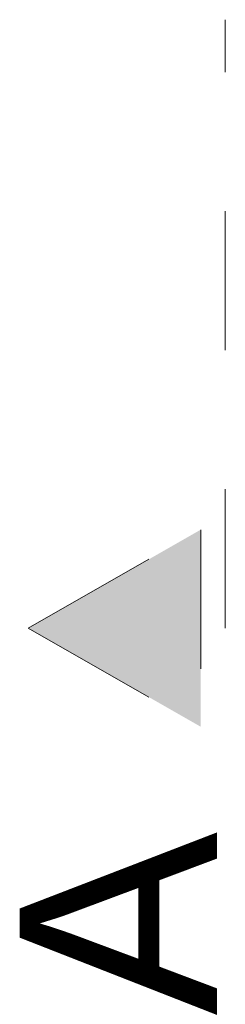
# Model space of a CAD drawing. Extents: x -145259 to -67259, y -2316 to 267384.
# Tile 78 of 256: x -122661 to -122244, y 42332 to 44332. Entities that reach past the tile are written whole.
import ezdxf

# ---------------------------------------------------------------- set-up
doc = ezdxf.new("R2010")
doc.units = 0
doc.header["$MEASUREMENT"] = 0
doc.linetypes.add('Dashed', pattern=[564.444447, 282.222223, -282.222223])
doc.layers.add('arch przekroje_Nr_Pióra__21', color=7, linetype='Continuous', lineweight=13)
doc.layers.add('arch przekroje_Nr_Pióra__5', color=7, linetype='Continuous', lineweight=13)
doc.styles.add('GENERATED_STYLE_7', font='arial.ttf')

msp = doc.modelspace()

# ---------------------------------------------------------------- hatches: boundary and pattern name
at = {"layer": 'arch przekroje_Nr_Pióra__5', "linetype": 'Continuous'}
msp.add_hatch(color=256, dxfattribs=at).paths.add_polyline_path([(-122293.7, 42895.9), (-122293.7, 43295.9), (-122643.7, 43095.9)], flags=0)

# ---------------------------------------------------------------- linework, layer by layer
at = {"layer": 'arch przekroje_Nr_Pióra__5', "linetype": 'Dashed'}
for p, q in [((-122243.7, 43095.9), (-122243.7, 44331.5)), ((-122643.7, 43095.9), (-122293.7, 43295.9)), ((-122293.7, 43295.9), (-122293.7, 42895.9)), ((-122643.7, 43095.9), (-122293.7, 42895.9))]:
    msp.add_line(p, q, dxfattribs=at)

# ---------------------------------------------------------------- texts
at = {"layer": 'arch przekroje_Nr_Pióra__21', "linetype": 'Continuous', "insert": (-122660.9, 42495.9), "char_height": 400, "attachment_point": 2, "rotation": 90, "style": 'GENERATED_STYLE_7'}
msp.add_mtext('{A}', dxfattribs=at)

doc.saveas('drawing.dxf')
